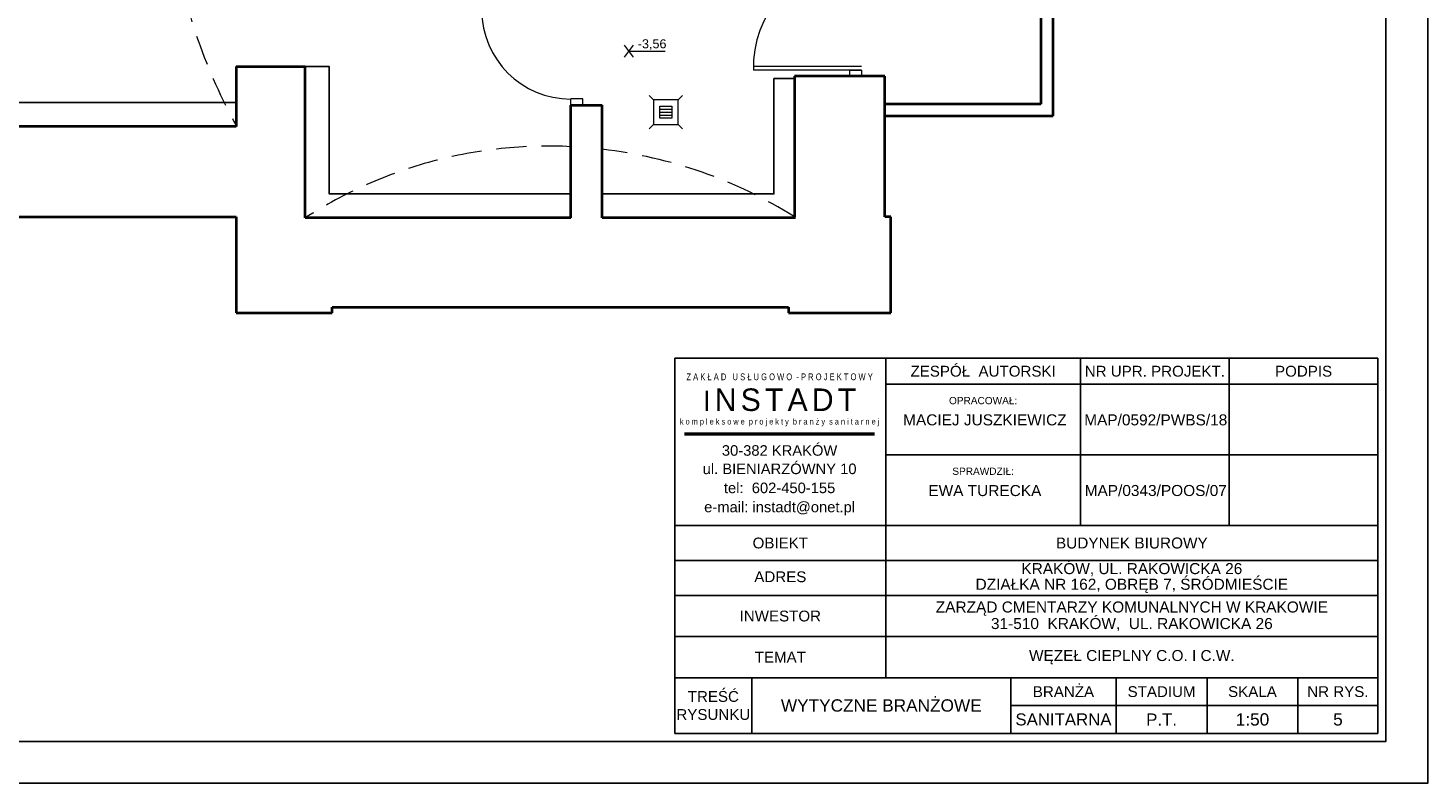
# Model space of a CAD drawing. Header units: millimetres. Extents: x -368 to 1732, y 1943 to 3428.
# Tile 2 of 5: x 567 to 1732, y 1943 to 2571. Entities that reach past the tile are written whole.
import ezdxf
from ezdxf.enums import TextEntityAlignment as Align
from ezdxf.lldxf.tags import DXFTag

# ---------------------------------------------------------------- set-up
doc = ezdxf.new("R2010")
doc.units = ezdxf.units.MM
doc.linetypes.add('DASHED', pattern=[0.75, 0.5, -0.25])
for name, color, linetype in [('-- Budynek', 7, 'Continuous'), ('-- RAMKA', 11, 'Continuous'), ('TABELKA_T$0$-- RAMKA', 11, 'Continuous')]:
    doc.layers.add(name, color=color, linetype=linetype)
for name, color, linetype, lineweight in [('-- istn. instalacja', 11, 'Continuous', 5), ('_NOŚNE', 73, 'Continuous', 40), ('A30_DRZWI', 3, 'Continuous', 15), ('Dodatki', 11, 'Continuous', 9), ('OPISY', 1, 'Continuous', 9), ('PRZERYWANA', 50, 'DASHED', 15)]:
    doc.layers.add(name, color=color, linetype=linetype, lineweight=lineweight)
doc.styles.add('INSTADT', font='arial.ttf', dxfattribs={"width": 0.9})
doc.styles.get("Standard").update_dxf_attribs({"font": 'arial.ttf'})
doc.styles.add('TABELKA_T$0$ARIAL', font='arial.ttf')
doc.styles.add('TABELKA_T$0$ARIAL_INSTADT', font='arial.ttf')
doc.styles.add('TABELKA_T$0$ARIAL_MAC', font='arial.ttf', dxfattribs={"width": 0.8})
doc.styles.add('TABELKA_T$0$INSTADT_SANIT', font='CEBERTR.TTF')
tags = doc.linetypes.add('DASH', pattern=[15, 10, -5]).pattern_tags.tags
tags[6:7] = [DXFTag(74, 4), DXFTag(75, 0), DXFTag(340, '0'), DXFTag(46, 0.0), DXFTag(50, 0.0), DXFTag(44, 0.0), DXFTag(45, 0.0)]
tags[4:5] = [DXFTag(74, 4), DXFTag(75, 0), DXFTag(340, '0'), DXFTag(46, 0.0), DXFTag(50, 0.0), DXFTag(44, 0.0), DXFTag(45, 0.0)]

# ---------------------------------------------------------------- blocks, each defined once
blk = doc.blocks.new('*U455')
at = {"layer": '-- RAMKA', "color": 50}
blk.add_lwpolyline([(0, 2970), (4200, 2970), (4200, 0), (0, 0)], close=True, dxfattribs=at)
at = {"layer": '-- RAMKA', "color": 11}
blk.add_lwpolyline([(300, 69.4), (4130, 69.4), (4130, 2900), (300, 2900)], close=True, dxfattribs=at)
blk = doc.blocks.new('TABELKA_T')
at = {"layer": 'TABELKA_T$0$-- RAMKA', "ltscale": 0.1}
for p, q in [((-1183.3, 13.3), (-1183.3, 637.7)), ((-1183.3, 637.7), (-13.3, 637.7)), ((-832.3, 105.9), (-832.3, 637.7)), ((-508.3, 359.2), (-508.3, 637.7)), ((-260.8, 637.7), (-260.8, 359.2)), ((-13.3, 637.7), (-13.3, 13.3)), ((-832.3, 594.5), (-13.3, 594.5)), ((-850.9, 512.9), (-1167.1, 512.9)), ((-850.9, 510.4), (-1167.1, 510.4)), ((-13.3, 476.8), (-832.3, 476.8)), ((-1183.3, 359.2), (-13.3, 359.2)), ((-1183.3, 301), (-13.3, 301)), ((-1183.3, 242.7), (-13.3, 242.7)), ((-1183.3, 174.3), (-13.3, 174.3)), ((-1183.3, 105.9), (-13.3, 105.9)), ((-1055.4, 13.3), (-1055.4, 105.9)), ((-624.3, 13.3), (-624.3, 105.9)), ((-448.9, 13.3), (-448.9, 105.9)), ((-297.7, 13.3), (-297.7, 105.9)), ((-146.5, 13.3), (-146.5, 105.9)), ((-624.3, 59.6), (-13.3, 59.6)), ((-1183.3, 13.3), (-13.3, 13.3))]:
    blk.add_line(p, q, dxfattribs=at)
at = {"layer": 'TABELKA_T$0$-- RAMKA', "ltscale": 0.1, "style": 'TABELKA_T$0$ARIAL_INSTADT'}
for s, p in [('30-382 KRAKÓW', (-1009, 475.5)), ('ul. BIENIARZÓWNY 10', (-1009, 444.9)), ('tel:  602-450-155', (-1009, 413.2)), ('e-mail: instadt@onet.pl', (-1009, 381.4))]:
    blk.add_text(s, height=17.55, dxfattribs=at).set_placement(p, align=Align.CENTER)
at = {"layer": 'TABELKA_T$0$-- RAMKA', "ltscale": 0.1, "attachment_point": 5}
for s, insert, char_height, style in [('{\\fArial|b0|i0|c238|p34;Z A K Ł A D   U S Ł U G O W O  - P R O J E K T O W Y\\P\\P\\P\\P\\H0.8889x;k o m p l e k s o w e  p r o j e k t y  b r a n ż y  s a n i t a r n e j}', (-1009, 568.5), 11.25, 'TABELKA_T$0$ARIAL_MAC'), ('{\\W1;ZESPÓŁ  AUTORSKI}', (-670.3, 616.1), 18, 'TABELKA_T$0$ARIAL'), ('{\\fArial|b0|i0|c238|p34;\\W1;NR UPR. PROJEKT.}', (-384.5, 616.1), 18, 'TABELKA_T$0$ARIAL'), ('{\\fArial|b0|i0|c238|p34;\\W1;PODPIS}', (-137, 616.1), 18, 'TABELKA_T$0$ARIAL'), ('I{\\H0.5556x; \\H2x;N\\H0.5x; \\H2x;S\\H0.5x; \\H2x;T\\H0.5x; \\H2x;A\\H0.5x; \\H2x;D\\H0.5x; \\H2x;T}', (-1009, 568.5), 33.75, 'TABELKA_T$0$INSTADT_SANIT'), ('{\\fArial|b0|i0|c238|p32;OPRACOWAŁ:}', (-670.3, 567.2), 12, 'TABELKA_T$0$ARIAL'), ('{\\fArial|b0|i0|c238|p32;MACIEJ JUSZKIEWICZ}', (-667.4, 535.1), 18.36, 'TABELKA_T$0$ARIAL'), ('MAP/0592/PWBS/18', (-383, 535.1), 18.36, 'TABELKA_T$0$ARIAL_INSTADT'), ('{\\fArial|b0|i0|c238|p32;SPRAWDZIŁ:}', (-670.3, 449.6), 12, 'TABELKA_T$0$ARIAL'), ('{\\fArial|b0|i0|c238|p32;EWA TURECKA}', (-667.4, 417.4), 18.36, 'TABELKA_T$0$ARIAL'), ('MAP/0343/POOS/07', (-383, 417.5), 18.36, 'TABELKA_T$0$ARIAL_INSTADT'), ('{\\W1;OBIEKT}', (-1007.8, 330.1), 18, 'TABELKA_T$0$ARIAL'), ('{\\fArial|b0|i0|c238|p34;\\W1;ADRES}', (-1007.8, 273.9), 18, 'TABELKA_T$0$ARIAL'), ('{\\fArial|b0|i0|c238|p34;\\W1;INWESTOR}', (-1007.8, 208.5), 18, 'TABELKA_T$0$ARIAL'), ('{\\fArial|b0|i0|c238|p34;\\W1;TEMAT}', (-1007.8, 140.1), 18, 'TABELKA_T$0$ARIAL'), ('{\\fArial|b0|i0|c238|p34;\\W1;BRANŻA}', (-536.6, 82.7), 18, 'TABELKA_T$0$ARIAL'), ('{\\fArial|b0|i0|c238|p34;\\W1;TREŚĆ\\PRYSUNKU}', (-1119.3, 59.6), 18, 'TABELKA_T$0$ARIAL'), ('{\\fArial|b0|i0|c238|p34;\\W1;STADIUM}', (-373.3, 82.7), 18, 'TABELKA_T$0$ARIAL'), ('{\\fArial|b0|i0|c238|p34;\\W1;SKALA}', (-222.1, 82.7), 18, 'TABELKA_T$0$ARIAL'), ('{\\fArial|b0|i0|c238|p34;\\W1;NR RYS.}', (-79.9, 82.7), 18, 'TABELKA_T$0$ARIAL'), ('{\\W1;SANITARNA}', (-536.6, 36.4), 20, 'TABELKA_T$0$ARIAL'), ('P.T.', (-373.3, 36.4), 20, 'TABELKA_T$0$ARIAL')]:
    blk.add_mtext(s, dxfattribs=dict(at, insert=insert, char_height=char_height, style=style))
at = {"layer": 'TABELKA_T$0$-- RAMKA', "ltscale": 0.1, "attachment_point": 5, "style": 'TABELKA_T$0$ARIAL_INSTADT'}
for s, insert, char_height, line_spacing_factor in [('{\\H0.864x;BUDYNEK BIUROWY}', (-422.8, 330.1), 21.171, 0.95), ('KRAKÓW, UL. RAKOWICKA 26\\PDZIAŁKA NR 162, OBRĘB 7, ŚRÓDMIEŚCIE', (-422.8, 271.8), 18.36, 0.85), ('ZARZĄD CMENTARZY KOMUNALNYCH W KRAKOWIE\\P31-510  KRAKÓW,  UL. RAKOWICKA 26', (-422.8, 208.2), 18.36, 0.9), ('{\\H0.864x;WĘZEŁ CIEPLNY C.O. I C.W.}', (-422.8, 140.1), 21.171, 0.95)]:
    blk.add_mtext(s, dxfattribs=dict(at, insert=insert, char_height=char_height, line_spacing_factor=line_spacing_factor))
blk = doc.blocks.new('-- WPUST_Ż_100')
at = {"color": 50}
for p, q in [((-13.9, 13.9), (-10.3, 10.3)), ((10.3, 10.3), (13.9, 13.9)), ((-10.3, 10.3), (-10.3, -10.3)), ((10.3, 10.3), (-10.3, 10.3)), ((-2.5, 5), (-2.5, -5)), ((0, 5), (0, -5)), ((2.5, 5), (2.5, -5)), ((10.3, -10.3), (10.3, 10.3)), ((-13.9, -13.9), (-10.3, -10.3)), ((-10.3, -10.3), (10.3, -10.3)), ((10.3, -10.3), (13.9, -13.9))]:
    blk.add_line(p, q, dxfattribs=at)
at = {"color": 11}
for p, q in [((-5, -5), (-5, 5)), ((-5, 5), (5, 5)), ((5, 5), (5, -5)), ((5, -5), (-5, -5))]:
    blk.add_line(p, q, dxfattribs=at)

msp = doc.modelspace()

# ---------------------------------------------------------------- linework, layer by layer
at = {"layer": '-- Budynek', "color": 50, "linetype": 'DASH'}
msp.add_line((283.9, 2509.1), (740.3, 2509.1), dxfattribs=at)
for points in [[(797.9, 2539.1), (817.9, 2539.1), (817.9, 2433.1), (1018.9, 2433.1)], [(1044.9, 2433.1), (1187.9, 2433.1), (1187.9, 2529.1), (1205.1, 2529.1)]]:
    msp.add_lwpolyline(points, dxfattribs=at)
at = {"layer": '_NOŚNE'}
for p, q in [((1420.2, 2498.2), (1420.2, 2768.2)), ((1410, 2758.4), (1410, 2507.9)), ((740.3, 2539.1), (740.3, 2489.1)), ((740.3, 2539.1), (797.9, 2539.1)), ((797.9, 2413.1), (797.9, 2539.1)), ((1280.1, 2531.1), (1205.1, 2531.1)), ((1205.1, 2531.1), (1205.1, 2414.1)), ((1280.1, 2414.1), (1280.1, 2531.1)), ((1018.9, 2413.1), (1018.9, 2507.1)), ((1018.9, 2507.1), (1044.9, 2507.1)), ((1044.9, 2413.1), (1044.9, 2507.1)), ((1410, 2507.9), (1280.1, 2507.9)), ((1280.1, 2498.2), (1420.2, 2498.2)), ((740.3, 2489.1), (260.9, 2489.1)), ((6.3, 2414.1), (740.3, 2414.1)), ((740.3, 2414.1), (740.3, 2334.1)), ((1018.9, 2413.1), (797.9, 2413.1)), ((1205.7, 2413.1), (1044.9, 2413.1)), ((1285.1, 2414.1), (1280.1, 2414.1)), ((1285.1, 2334.1), (1285.1, 2414.1)), ((740.3, 2334.1), (820.3, 2334.1)), ((820.3, 2334.1), (820.3, 2338.8)), ((820.3, 2338.8), (1200.1, 2338.8)), ((1200.1, 2338.8), (1200.1, 2334.1)), ((1200.1, 2334.1), (1285.1, 2334.1))]:
    msp.add_line(p, q, dxfattribs=at)
at = {"layer": 'A30_DRZWI'}
for p, q in [((1260.8, 2539.1), (1170.8, 2539.1)), ((1260.8, 2536.1), (1170.8, 2536.1)), ((1250.8, 2536.1), (1250.8, 2531.1)), ((1250.8, 2536.1), (1260.8, 2536.1)), ((1260.8, 2536.1), (1260.8, 2531.1)), ((1028.9, 2512.1), (1018.9, 2512.1)), ((1018.9, 2507.1), (1018.9, 2512.1)), ((1028.9, 2507.1), (1028.9, 2512.1))]:
    msp.add_line(p, q, dxfattribs=at)
for centre, radius, start, end in [((1258.6, 2538.7), 87.8, 95.0456, 181.6873), ((1018.9, 2586.1), 74.1, 180, 270)]:
    msp.add_arc(centre, radius, start, end, dxfattribs=at)
at = {"layer": 'Dodatki'}
for p, q in [((1063.5, 2546.9), (1071, 2556.9)), ((1071, 2546.9), (1063.5, 2556.9)), ((1067.2, 2551.9), (1097.3, 2551.9))]:
    msp.add_line(p, q, dxfattribs=at)
at = {"layer": 'PRZERYWANA', "ltscale": 50}
for centre, radius, start, end in [((1151.7, 2716.4), 469.5, 189.7257, 208.9567), ((999.9, 2101.9), 371, 86.995, 122.9877), ((1001.2, 2089), 383.7, 57.9041, 83.4669)]:
    msp.add_arc(centre, radius, start, end, dxfattribs=at)

# ---------------------------------------------------------------- block references
at = {"layer": '-- istn. instalacja', "linetype": 'Continuous', "lineweight": 0, "rotation": 90}
msp.add_blockref('-- WPUST_Ż_100', (1097.9, 2501.1), dxfattribs=at)
at = {"layer": '-- RAMKA', "xscale": 0.5, "yscale": 0.5, "zscale": 0.5}
msp.add_blockref('*U455', (-367.9, 1942.7), dxfattribs=at)
at = {"layer": '-- RAMKA', "xscale": 0.5, "yscale": 0.5}
msp.add_blockref('TABELKA_T', (1697.1, 1977.4), dxfattribs=at)

# ---------------------------------------------------------------- texts
at = {"layer": '-- RAMKA', "color": 7, "attachment_point": 5, "style": 'INSTADT'}
for s, insert, char_height in [('{\\W1;WYTYCZNE BRANŻOWE}', (1277.2, 2007.2), 10.252), ('{\\W1;1:50}', (1586.1, 1995.6), 10.25), ('{\\W1;5}', (1657.2, 1995.6), 10.25)]:
    msp.add_mtext(s, dxfattribs=dict(at, insert=insert, char_height=char_height))
at = {"layer": 'OPISY', "insert": (1074.6, 2561.8), "char_height": 7.5, "width": 177.587, "attachment_point": 1}
msp.add_mtext('-3,56', dxfattribs=at)

doc.saveas('drawing.dxf')
